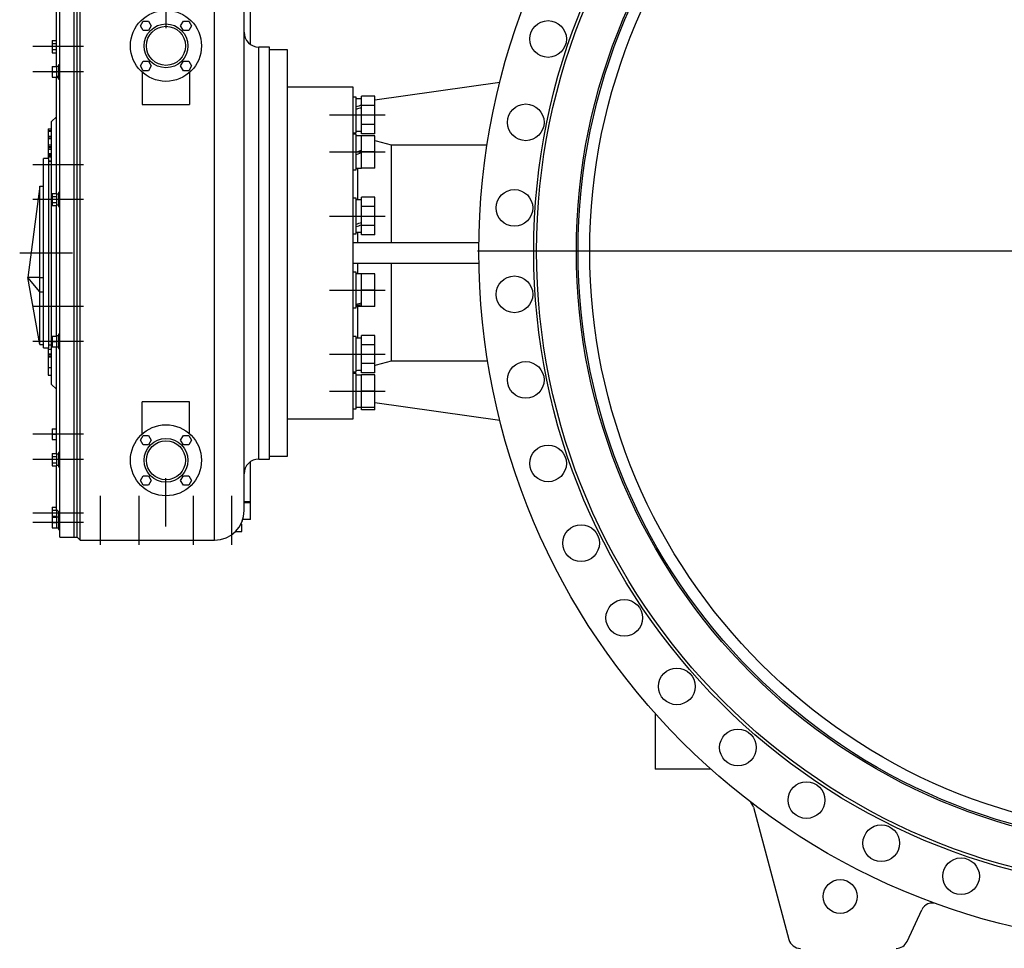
# Model space of a CAD drawing. Extents: x 2274 to 8685, y 2007 to 6523.
# Tile 8 of 12: x 2409 to 4071, y 4168 to 5736. Entities that reach past the tile are written whole.
import ezdxf

# ---------------------------------------------------------------- set-up
doc = ezdxf.new("R2010")
doc.units = 0
doc.header["$LTSCALE"] = 20
doc.linetypes.add('CENTERX2', pattern=[20.32, 12.7, -2.54, 2.54, -2.54])
doc.layers.get('0').update_dxf_attribs({"linetype": 'CONTINUOUS'})
doc.layers.add('0_18', color=7, linetype='CONTINUOUS')

# ---------------------------------------------------------------- blocks, each defined once
blk = doc.blocks.new('SW_CENTERMARKSYMBOL_0')
at = {"layer": '0_18', "color": 0}
blk.add_line((-5, 0), (-1175, 0), dxfattribs=at)

msp = doc.modelspace()

# ---------------------------------------------------------------- linework, layer by layer
at = {"color": 7, "linetype": 'CONTINUOUS'}
for p, q in [((2476.7, 4862.1), (2476.7, 5822.1)), ((2500.7, 4862.1), (2500.7, 5822.1)), ((2505.7, 4862.1), (2505.7, 5822.1)), ((2510.7, 4857.1), (2510.7, 5827.1)), ((2470.7, 5657), (2470.7, 5771.1)), ((2787.7, 4907.1), (2787.7, 5777.1)), ((2798.2, 5694.7), (2798.2, 5762.1)), ((2612.6, 5726), (2617.2, 5734)), ((2617.2, 5718), (2612.6, 5726)), ((2617.2, 5734), (2626.4, 5734)), ((2626.4, 5734), (2631, 5726)), ((2631, 5726), (2626.4, 5718)), ((2680.4, 5726), (2685.1, 5734)), ((2685.1, 5718), (2680.4, 5726)), ((2685.1, 5734), (2694.3, 5734)), ((2694.3, 5734), (2698.9, 5726)), ((2698.9, 5726), (2694.3, 5718)), ((2626.4, 5718), (2617.2, 5718)), ((2694.3, 5718), (2685.1, 5718)), ((2463.6, 5701.3), (2470.7, 5701.3)), ((2463.6, 5701.3), (2463.6, 5696.1)), ((2463.6, 5696.1), (2463.6, 5685.7)), ((2463.6, 5696.1), (2470.7, 5696.1)), ((2830.7, 5690.1), (2812.7, 5690.1)), ((2830.7, 4994.1), (2830.7, 5690.1)), ((2463.6, 5685.7), (2470.7, 5685.7)), ((2463.6, 5685.7), (2463.6, 5680.5)), ((2463.6, 5680.5), (2470.7, 5680.5)), ((2860.7, 5685.1), (2830.7, 5685.1)), ((2860.7, 4999.1), (2860.7, 5685.1)), ((2463.6, 5657), (2471.1, 5657)), ((2463.6, 5657), (2463.6, 5648)), ((2474.2, 5657.2), (2471.1, 5657.2)), ((2471.1, 5657.2), (2471.1, 5657)), ((2471.1, 5657), (2471.1, 5654.2)), ((2471.1, 5654.2), (2471.1, 5650.9)), ((2476.7, 5660), (2474.2, 5660)), ((2474.2, 5660), (2474.2, 5654)), ((2474.2, 5654), (2474.2, 5636)), ((2612.6, 5658.1), (2617.2, 5666.1)), ((2617.2, 5650.1), (2612.6, 5658.1)), ((2617.2, 5666.1), (2626.4, 5666.1)), ((2626.4, 5666.1), (2631, 5658.1)), ((2631, 5658.1), (2626.4, 5650.1)), ((2680.4, 5658.1), (2685.1, 5666.1)), ((2685.1, 5650.1), (2680.4, 5658.1)), ((2685.1, 5666.1), (2694.3, 5666.1)), ((2694.3, 5666.1), (2698.9, 5658.1)), ((2698.9, 5658.1), (2694.3, 5650.1)), ((2463.6, 5648), (2471.1, 5648)), ((2463.6, 5648), (2463.6, 5639)), ((2463.6, 5639), (2471.1, 5639)), ((2470.7, 5443), (2470.7, 5639)), ((2471.1, 5650.9), (2471.1, 5648)), ((2471.1, 5648), (2471.1, 5645.2)), ((2471.1, 5645.2), (2471.1, 5641.9)), ((2471.1, 5641.9), (2471.1, 5639)), ((2471.1, 5639), (2471.1, 5638.8)), ((2471.1, 5638.8), (2474.2, 5638.8)), ((2615.7, 5647.4), (2615.7, 5593.1)), ((2626.4, 5650.1), (2617.2, 5650.1)), ((2694.3, 5650.1), (2685.1, 5650.1)), ((2695.7, 5647.4), (2695.7, 5593.1)), ((2474.2, 5636), (2476.7, 5636)), ((2971.7, 5622.1), (2860.7, 5622.1)), ((2971.7, 5062.1), (2971.7, 5622.1)), ((3008.2, 5601.2), (3219.5, 5630.9)), ((2976.7, 5605.4), (2971.7, 5605.4)), ((2976.7, 5549.4), (2976.7, 5605.4)), ((3008.2, 5607.1), (2985.7, 5607.1)), ((2985.7, 5591.2), (2985.7, 5607.1)), ((3008.2, 5591.2), (3008.2, 5607.1)), ((2615.7, 5593.1), (2695.7, 5593.1)), ((2985.7, 5602.6), (2976.7, 5602.6)), ((3008.2, 5591.2), (2985.7, 5591.2)), ((2985.7, 5559.5), (2985.7, 5591.2)), ((3008.2, 5559.5), (3008.2, 5591.2)), ((2470.7, 5572.1), (2462.7, 5564.1)), ((2462.7, 5120.1), (2462.7, 5564.1)), ((3008.2, 5559.5), (2985.7, 5559.5)), ((2985.7, 5543.6), (2985.7, 5559.5)), ((3008.2, 5543.6), (3008.2, 5559.5)), ((2456.7, 5551.8), (2462.7, 5551.8)), ((2456.7, 5551.8), (2456.7, 5548.9)), ((2456.7, 5548.9), (2462.7, 5548.9)), ((2456.7, 5548.9), (2456.7, 5548)), ((2456.7, 5548), (2462.7, 5548)), ((2456.7, 5548), (2456.7, 5539.6)), ((2456.7, 5539.6), (2462.7, 5539.6)), ((2456.7, 5539.6), (2456.7, 5536.6)), ((2456.7, 5536.6), (2462.7, 5536.6)), ((2456.7, 5536.6), (2456.7, 5535.8)), ((2971.7, 5545.4), (2976.7, 5545.4)), ((2976.7, 5542.9), (2971.7, 5542.9)), ((2976.7, 5545.4), (2976.7, 5549.4)), ((2976.7, 5548.1), (2985.7, 5548.1)), ((2976.7, 5482.9), (2976.7, 5542.9)), ((2978.1, 5540.1), (2976.7, 5540.9)), ((2985.7, 5540.1), (2976.7, 5540.1)), ((3008.2, 5543.6), (2985.7, 5543.6)), ((3008.2, 5540.4), (2985.7, 5540.4)), ((2985.7, 5512.9), (2985.7, 5540.4)), ((3008.2, 5512.9), (3008.2, 5540.4)), ((2456.7, 5535.8), (2462.7, 5535.8)), ((2456.7, 5535.8), (2456.7, 5524.9)), ((2456.7, 5524.9), (2462.7, 5524.9)), ((2456.7, 5524.9), (2456.7, 5522)), ((2456.7, 5522), (2462.7, 5522)), ((2456.7, 5522), (2456.7, 5520.9)), ((2456.7, 5520.9), (2462.7, 5520.9)), ((3036.7, 5359.6), (3036.7, 5524.2)), ((3198, 5524.2), (3036.7, 5524.2)), ((2456.7, 5517.9), (2462.7, 5517.9)), ((2456.7, 5517.8), (2462.7, 5517.8)), ((2456.7, 5510.3), (2462.7, 5510.3)), ((2456.7, 5509.3), (2462.7, 5509.3)), ((2456.7, 5509.2), (2456.7, 5506.9)), ((2456.7, 5506.9), (2462.7, 5506.9)), ((2456.7, 5506.9), (2456.7, 5504.4)), ((2456.7, 5504.4), (2456.7, 5502.1)), ((2456.7, 5504.4), (2462.7, 5504.4)), ((3008.2, 5512.9), (2985.7, 5512.9)), ((2985.7, 5485.4), (2985.7, 5512.9)), ((3008.2, 5485.4), (3008.2, 5512.9)), ((2457.7, 5502.1), (2448.7, 5502.1)), ((2448.7, 5300.7), (2448.7, 5502.1)), ((2457.7, 5455.2), (2457.7, 5502.1)), ((2457.7, 5497.5), (2462.7, 5497.5)), ((2462.7, 5497.1), (2457.7, 5497.1)), ((2971.7, 5482.9), (2976.7, 5482.9)), ((2976.7, 5485.6), (2985.7, 5485.6)), ((3008.2, 5485.4), (2985.7, 5485.4)), ((2442.7, 5455.2), (2422.7, 5300.7)), ((2442.7, 5300.7), (2442.7, 5455.2)), ((2442.7, 5455.2), (2448.7, 5455.2)), ((2457.7, 5182.1), (2457.7, 5455.2)), ((2463.6, 5443), (2471.1, 5443)), ((2463.6, 5443), (2463.6, 5437.8)), ((2463.6, 5437.8), (2471.1, 5437.8)), ((2463.6, 5437.8), (2463.6, 5427.4)), ((2471.1, 5443), (2471.1, 5441.4)), ((2474.2, 5441.8), (2471.1, 5441.8)), ((2471.1, 5441.4), (2471.1, 5439.4)), ((2471.1, 5439.4), (2471.1, 5437.8)), ((2471.1, 5437.8), (2471.1, 5434.5)), ((2476.7, 5444.6), (2474.2, 5444.6)), ((2474.2, 5444.6), (2474.2, 5432.6)), ((2463.6, 5427.4), (2463.6, 5422.2)), ((2463.6, 5427.4), (2471.1, 5427.4)), ((2463.6, 5422.2), (2471.1, 5422.2)), ((2470.7, 5201.9), (2470.7, 5422.2)), ((2471.1, 5434.5), (2471.1, 5430.7)), ((2471.1, 5430.7), (2471.1, 5427.4)), ((2471.1, 5427.4), (2471.1, 5425.8)), ((2471.1, 5425.8), (2471.1, 5423.9)), ((2471.1, 5423.9), (2471.1, 5422.2)), ((2474.2, 5432.6), (2474.2, 5420.6)), ((2474.2, 5420.6), (2476.7, 5420.6)), ((2976.7, 5434.6), (2971.7, 5434.6)), ((2976.7, 5374.6), (2976.7, 5434.6)), ((2985.7, 5431.8), (2976.7, 5431.8)), ((3008.2, 5436.3), (2985.7, 5436.3)), ((2985.7, 5420.5), (2985.7, 5436.3)), ((3008.2, 5420.5), (2985.7, 5420.5)), ((2985.7, 5388.7), (2985.7, 5420.5)), ((3008.2, 5420.5), (3008.2, 5436.3)), ((3008.2, 5388.7), (3008.2, 5420.5)), ((3008.2, 5388.7), (2985.7, 5388.7)), ((2985.7, 5372.8), (2985.7, 5388.7)), ((3008.2, 5372.8), (3008.2, 5388.7)), ((2971.7, 5374.6), (2976.7, 5374.6)), ((2976.7, 5377.3), (2985.7, 5377.3)), ((3008.2, 5372.8), (2985.7, 5372.8)), ((3184.3, 5359.6), (2971.7, 5359.6)), ((3184.4, 5324.6), (2971.7, 5324.6)), ((3036.7, 5159.9), (3036.7, 5324.6)), ((2976.7, 5309.6), (2971.7, 5309.6)), ((2976.7, 5249.6), (2976.7, 5309.6)), ((2985.7, 5306.8), (2976.7, 5306.8)), ((3008.2, 5307.1), (2985.7, 5307.1)), ((2985.7, 5279.6), (2985.7, 5307.1)), ((3008.2, 5279.6), (3008.2, 5307.1)), ((2442.7, 5300.7), (2422.7, 5300.7)), ((2442.7, 5276.8), (2422.7, 5300.7)), ((2442.7, 5187.5), (2422.7, 5300.7)), ((2442.7, 5300.7), (2448.7, 5300.7)), ((2442.7, 5276.8), (2442.7, 5300.7)), ((2448.7, 5187.5), (2448.7, 5300.7)), ((2442.7, 5276.8), (2448.7, 5276.8)), ((2442.7, 5187.5), (2442.7, 5276.8)), ((3008.2, 5279.6), (2985.7, 5279.6)), ((2985.7, 5252.1), (2985.7, 5279.6)), ((3008.2, 5252.1), (3008.2, 5279.6)), ((2971.7, 5249.6), (2976.7, 5249.6)), ((2976.7, 5252.3), (2985.7, 5252.3)), ((3008.2, 5252.1), (2985.7, 5252.1)), ((2476.7, 5204.9), (2474.2, 5204.9)), ((2474.2, 5204.9), (2474.2, 5186.9)), ((2442.7, 5187.5), (2448.7, 5187.5)), ((2448.7, 5182.1), (2448.7, 5187.5)), ((2463.6, 5201.9), (2463.6, 5192.9)), ((2463.6, 5201.9), (2471.1, 5201.9)), ((2463.6, 5192.9), (2471.1, 5192.9)), ((2463.6, 5192.9), (2463.6, 5183.9)), ((2474.2, 5202.1), (2471.1, 5202.1)), ((2471.1, 5202.1), (2471.1, 5201.9)), ((2471.1, 5201.9), (2471.1, 5199.1)), ((2471.1, 5199.1), (2471.1, 5195.8)), ((2471.1, 5195.8), (2471.1, 5192.9)), ((2471.1, 5192.9), (2471.1, 5190.1)), ((2471.1, 5190.1), (2471.1, 5186.8)), ((2976.7, 5201.3), (2971.7, 5201.3)), ((2976.7, 5141.3), (2976.7, 5201.3)), ((2985.7, 5198.6), (2976.7, 5198.6)), ((3008.2, 5203.1), (2985.7, 5203.1)), ((2985.7, 5187.2), (2985.7, 5203.1)), ((3008.2, 5187.2), (3008.2, 5203.1)), ((2448.7, 5182.1), (2457.7, 5182.1)), ((2456.7, 5182.1), (2456.7, 5179.8)), ((2456.7, 5179.8), (2462.7, 5179.8)), ((2456.7, 5179.8), (2456.7, 5171.8)), ((2456.7, 5171.8), (2462.7, 5171.8)), ((2456.7, 5171.8), (2456.7, 5170.8)), ((2457.7, 5187.1), (2462.7, 5187.1)), ((2463.6, 5183.9), (2471.1, 5183.9)), ((2470.7, 5003.6), (2470.7, 5183.9)), ((2471.1, 5186.8), (2471.1, 5183.9)), ((2471.1, 5183.9), (2471.1, 5183.7)), ((2471.1, 5183.7), (2474.2, 5183.7)), ((2474.2, 5186.9), (2474.2, 5180.9)), ((2474.2, 5180.9), (2476.7, 5180.9)), ((3008.2, 5187.2), (2985.7, 5187.2)), ((2985.7, 5155.4), (2985.7, 5187.2)), ((3008.2, 5155.4), (3008.2, 5187.2)), ((2456.7, 5170.8), (2462.7, 5170.8)), ((2456.7, 5170.8), (2456.7, 5167.3)), ((2462.7, 5167.2), (2456.7, 5167.2)), ((2456.7, 5166.9), (2462.7, 5166.9)), ((3008.2, 5155.4), (2985.7, 5155.4)), ((2985.7, 5139.6), (2985.7, 5155.4)), ((3008.2, 5139.6), (3008.2, 5155.4)), ((3036.7, 5159.9), (3199, 5159.9)), ((2456.7, 5148.7), (2462.7, 5148.7)), ((2971.7, 5141.3), (2976.7, 5141.3)), ((2976.7, 5138.8), (2971.7, 5138.8)), ((2976.7, 5143.3), (2978.3, 5144.1)), ((2976.7, 5078.8), (2976.7, 5138.8)), ((3008.2, 5139.6), (2985.7, 5139.6)), ((2456.7, 5135.8), (2462.7, 5135.8)), ((2985.7, 5136.1), (2976.7, 5136.1)), ((3008.2, 5136.3), (2985.7, 5136.3)), ((2985.7, 5108.8), (2985.7, 5136.3)), ((3008.2, 5108.8), (3008.2, 5136.3)), ((2462.7, 5120.1), (2470.7, 5112.1)), ((3008.2, 5108.8), (2985.7, 5108.8)), ((2985.7, 5081.3), (2985.7, 5108.8)), ((3008.2, 5081.3), (3008.2, 5108.8)), ((2695.7, 5091.1), (2615.7, 5091.1)), ((2615.7, 5036.8), (2615.7, 5091.1)), ((2695.7, 5036.8), (2695.7, 5091.1)), ((3008.2, 5089.5), (3219.5, 5059.8)), ((2971.7, 5078.8), (2976.7, 5078.8)), ((2976.7, 5081.6), (2985.7, 5081.6)), ((3008.2, 5081.3), (2985.7, 5081.3)), ((2985.7, 5077.1), (2985.7, 5081.3)), ((3008.2, 5077.1), (2985.7, 5077.1)), ((3008.2, 5077.1), (3008.2, 5081.3)), ((2860.7, 5062.1), (2971.7, 5062.1)), ((2463.6, 5045.2), (2470.7, 5045.2)), ((2463.6, 5045.2), (2463.6, 5036.2)), ((2463.6, 5036.2), (2463.6, 5027.2)), ((2463.6, 5036.2), (2470.7, 5036.2)), ((2463.6, 5027.2), (2470.7, 5027.2)), ((2612.6, 5026), (2617.2, 5034)), ((2617.2, 5018), (2612.6, 5026)), ((2617.2, 5034), (2626.4, 5034)), ((2626.4, 5034), (2631, 5026)), ((2631, 5026), (2626.4, 5018)), ((2680.4, 5026), (2685.1, 5034)), ((2685.1, 5018), (2680.4, 5026)), ((2685.1, 5034), (2694.3, 5034)), ((2694.3, 5034), (2698.9, 5026)), ((2698.9, 5026), (2694.3, 5018)), ((2476.7, 5005.2), (2474.2, 5005.2)), ((2474.2, 5005.2), (2474.2, 4982.8)), ((2626.4, 5018), (2617.2, 5018)), ((2694.3, 5018), (2685.1, 5018)), ((2463.6, 5003.6), (2471.1, 5003.6)), ((2463.6, 5003.6), (2463.6, 4998.4)), ((2463.6, 4998.4), (2463.6, 4988)), ((2463.6, 4998.4), (2471.1, 4998.4)), ((2463.6, 4988), (2471.1, 4988)), ((2463.6, 4988), (2463.6, 4982.8)), ((2471.1, 5003.6), (2471.1, 5002)), ((2474.2, 5002.4), (2471.1, 5002.4)), ((2471.1, 5002), (2471.1, 5000.1)), ((2471.1, 5000.1), (2471.1, 4998.4)), ((2471.1, 4998.4), (2471.1, 4995.1)), ((2471.1, 4995.1), (2471.1, 4991.2)), ((2471.1, 4991.3), (2471.1, 4988)), ((2471.1, 4988), (2471.1, 4986.4)), ((2798.2, 4922.1), (2798.2, 4989.5)), ((2812.7, 4994.1), (2830.7, 4994.1)), ((2830.7, 4999.1), (2860.7, 4999.1)), ((2463.6, 4982.8), (2471.1, 4982.8)), ((2470.7, 4909.1), (2470.7, 4982.8)), ((2471.1, 4986.4), (2471.1, 4984.5)), ((2471.1, 4984.5), (2471.1, 4982.8)), ((2471.1, 4984), (2474.2, 4984)), ((2474.2, 4982.8), (2474.2, 4981.2)), ((2474.2, 4981.2), (2476.7, 4981.2)), ((2612.6, 4958.1), (2617.2, 4966.1)), ((2617.2, 4950.1), (2612.6, 4958.1)), ((2617.2, 4966.1), (2626.4, 4966.1)), ((2626.4, 4966.1), (2631, 4958.1)), ((2631, 4958.1), (2626.4, 4950.1)), ((2680.4, 4958.1), (2685.1, 4966.1)), ((2685.1, 4950.1), (2680.4, 4958.1)), ((2685.1, 4966.1), (2694.3, 4966.1)), ((2694.3, 4966.1), (2698.9, 4958.1)), ((2698.9, 4958.1), (2694.3, 4950.1)), ((2626.4, 4950.1), (2617.2, 4950.1)), ((2694.3, 4950.1), (2685.1, 4950.1)), ((2798.2, 4922.1), (2787.7, 4922.1)), ((2798.2, 4920.1), (2798.2, 4922.1)), ((2463.6, 4913.1), (2470.7, 4913.1)), ((2463.6, 4913.1), (2463.6, 4907.9)), ((2463.6, 4907.9), (2463.6, 4897.5)), ((2463.6, 4907.9), (2471.1, 4907.9)), ((2470.7, 4909.1), (2476.7, 4903.1)), ((2471.1, 4908.7), (2471.1, 4907.9)), ((2471.1, 4907.9), (2471.1, 4904.6)), ((2474.2, 4905.6), (2474.2, 4899)), ((2798.2, 4920.1), (2787.7, 4920.1)), ((2798.2, 4892.1), (2798.2, 4920.1)), ((2463.6, 4897.5), (2471.1, 4897.5)), ((2463.6, 4897.5), (2463.6, 4896)), ((2463.6, 4896), (2471.1, 4896)), ((2463.6, 4896), (2463.6, 4887)), ((2471.1, 4904.6), (2471.1, 4900.8)), ((2471.1, 4900.8), (2471.1, 4897.5)), ((2471.1, 4897.5), (2471.1, 4896.2)), ((2474.2, 4896.2), (2471.1, 4896.2)), ((2471.1, 4896.2), (2471.1, 4896)), ((2471.1, 4896), (2471.1, 4893.2)), ((2471.1, 4893.2), (2471.1, 4889.9)), ((2471.1, 4889.9), (2471.1, 4887)), ((2476.7, 4899), (2474.2, 4899)), ((2474.2, 4899), (2474.2, 4875)), ((2784.4, 4889.1), (2785.1, 4889.1)), ((2785.1, 4889.1), (2785.1, 4891.1)), ((2798.2, 4892.1), (2785.4, 4892.1)), ((2463.6, 4887), (2463.6, 4878)), ((2463.6, 4887), (2471.1, 4887)), ((2463.6, 4878), (2471.1, 4878)), ((2471.1, 4887), (2471.1, 4884.2)), ((2471.1, 4884.2), (2471.1, 4880.9)), ((2471.1, 4880.9), (2471.1, 4878)), ((2471.1, 4878), (2471.1, 4877.8)), ((2471.1, 4877.8), (2474.2, 4877.8)), ((2474.2, 4875), (2476.7, 4875)), ((2772.9, 4871.6), (2773.2, 4871.6)), ((2773.2, 4871.6), (2773.2, 4871.9)), ((2773.2, 4871.6), (2783.8, 4871.6)), ((2782.1, 4884.1), (2783.8, 4884.1)), ((2783.8, 4871.6), (2783.8, 4884.1)), ((2476.7, 4862.1), (2500.7, 4862.1)), ((2500.7, 4862.1), (2505.7, 4862.1)), ((2505.7, 4862.1), (2510.7, 4857.1)), ((2510.7, 4857.1), (2737.7, 4857.1)), ((3481.7, 4564.9), (3481.7, 4470.3)), ((3576.3, 4470.3), (3481.7, 4470.3)), ((3647.9, 4406.2), (3707.8, 4182.7)), ((3907.1, 4179.4), (3932, 4232.7))]:
    msp.add_line(p, q, dxfattribs=at)
at = {"color": 8, "linetype": 'CONTINUOUS'}
for p, q in [((2737.7, 4857.1), (2737.7, 5827.1)), ((2812.7, 4994.1), (2812.7, 5690.1)), ((2979.1, 5485.6), (2979.1, 5431.8)), ((2979.1, 5377.3), (2979.1, 5359.6)), ((2979.1, 5324.6), (2979.1, 5306.8)), ((2979.1, 5252.3), (2979.1, 5198.6))]:
    msp.add_line(p, q, dxfattribs=at)
at = {"color": 7, "linetype": 'CONTINUOUS', "flags": 128}
for points in [[(3036.7, 5524.2), (3011.5, 5531), (3008.2, 5531.9)], [(2976.7, 5512.9), (2979.7, 5513.9), (2982.7, 5515), (2985.7, 5516.1)], [(2985.7, 5511.3), (2982.7, 5510.2), (2979.7, 5509.2), (2976.7, 5508.1)], [(3008.2, 5152.3), (3011.5, 5153.1), (3036.7, 5159.9)]]:
    msp.add_lwpolyline(points, dxfattribs=at)
at = {"color": 7, "linetype": 'CONTINUOUS'}
for centre, radius in [((4356.7, 5345.3), 1172.5), ((4356.7, 5345.3), 1080), ((4356.7, 5345.3), 1075), ((4356.7, 5345.3), 1008), ((4356.7, 5345.3), 1005), ((4356.7, 5345.3), 985.3), ((2655.7, 5692.1), 60), ((2655.7, 5692.1), 37), ((2655.7, 5692.1), 33), ((3300.9, 5703.7), 31), ((3263.2, 5562.9), 31), ((3244.1, 5418.3), 31), ((3244.1, 5272.4), 31), ((3263.2, 5127.8), 31), ((2655.7, 4992.1), 60), ((2655.7, 4992.1), 37), ((2655.7, 4992.1), 33), ((3300.9, 4986.9), 31), ((3356.7, 4852.2), 31), ((3429.6, 4725.9), 31), ((3518.4, 4610.2), 31), ((3621.6, 4507), 31), ((3737.3, 4418.2), 31), ((3863.6, 4345.3), 31), ((3998.3, 4289.5), 31), ((3794.2, 4255.3), 28.5)]:
    msp.add_circle(centre, radius, dxfattribs=at)
for centre, radius, start, end in [((2812.7, 5715.1), 25, 180, 270), ((2812.7, 4969.1), 25, 90, 180), ((2737.7, 4907.1), 50, 270, 0), ((3628.6, 4401), 20, 15, 52.365), ((3950.1, 4224.3), 20, 70.0641, 155), ((3727.1, 4187.8), 20, 195, 270), ((3889, 4187.8), 20, 270, 335)]:
    msp.add_arc(centre, radius, start, end, dxfattribs=at)
for centre, major_axis, ratio, start_param, end_param in [((2469.7, 5648), (25.2, 5.1), 0.30407, 4.707942, 4.831529), ((2474.2, 5648), (25.2, 5.1), 0.30407, 4.528311, 4.651263), ((2976.7, 5575.4), (74.8, 24.3), 0.165076, 1.396701, 1.517203), ((2989.9, 5575.4), (74.8, 24.3), 0.165076, 1.572757, 1.693856), ((2469.7, 5432.6), (25.3, 0), 0.36397, 4.769068, 4.892655), ((2474.2, 5432.6), (25.3, 0), 0.36397, 4.622623, 4.712389), ((2976.7, 5404.6), (74.8, 24.3), 0.165076, 4.658796, 4.779297), ((2989.9, 5404.6), (74.8, 24.3), 0.165076, 4.482143, 4.603242), ((2976.7, 5279.6), (74.7, 15), 0.30407, 4.651263, 4.771765), ((2989.9, 5279.6), (74.7, 15), 0.30407, 4.47461, 4.595709), ((2976.7, 5171.3), (74.9, 0), 0.36397, 4.712389, 4.832891), ((2989.9, 5171.3), (74.9, 0), 0.36397, 4.624408, 4.656835)]:
    msp.add_ellipse(centre, major_axis=major_axis, ratio=ratio, start_param=start_param, end_param=end_param, dxfattribs=at)
for points, knots in [([(2974.4, 5542.9), (2973.9, 5543.3), (2973.2, 5544), (2972.8, 5545), (2972.7, 5545.4)], [0, 0, 0, 0, 0.580369, 1, 1, 1, 1]), ([(2456.7, 5520.7), (2456.7, 5520.7), (2456.7, 5519.9), (2456.7, 5518.7), (2456.7, 5518.2), (2456.7, 5517.9)], [0, 0, 0, 0, 0.014419, 0.507053, 1, 1, 1, 1]), ([(2456.7, 5517.6), (2456.7, 5517.4), (2456.7, 5516.1), (2456.7, 5514), (2456.7, 5511.7), (2456.7, 5510.7), (2456.7, 5510.3)], [0, 0, 0, 0, 0.057346, 0.371566, 0.685689, 1, 1, 1, 1]), ([(2456.7, 5510.3), (2456.7, 5509.9), (2456.7, 5509.3), (2456.7, 5509.4), (2456.7, 5509.4)], [0, 0, 0, 0, 0.613482, 1, 1, 1, 1]), ([(2456.7, 5166.9), (2456.7, 5166.6), (2456.7, 5166.1), (2456.7, 5164.4), (2456.7, 5162.1), (2456.7, 5159.2), (2456.7, 5155.9), (2456.7, 5152.3), (2456.7, 5149.9), (2456.7, 5148.7)], [0, 0, 0, 0, 0.140067, 0.28007, 0.420048, 0.560103, 0.706738, 0.85332, 1, 1, 1, 1]), ([(2456.7, 5148.7), (2456.7, 5147.6), (2456.7, 5145.3), (2456.7, 5142.3), (2456.7, 5139.7), (2456.7, 5137.6), (2456.7, 5136.3), (2456.7, 5135.7), (2456.7, 5135.9), (2456.7, 5135.9)], [0, 0, 0, 0, 0.15917, 0.318302, 0.477472, 0.636583, 0.803266, 0.96992, 1, 1, 1, 1]), ([(2972.7, 5138.8), (2973.1, 5139.7), (2973.5, 5140.6), (2974.2, 5141.3), (2974.2, 5141.3)], [0, 0, 0, 0, 0.945215, 1, 1, 1, 1])]:
    msp.add_open_spline(points, degree=3, knots=knots, dxfattribs=at)
at = {"layer": '0_18', "linetype": 'CENTERX2'}
for p, q in [((2655.7, 6281.1), (2655.7, 5722.1)), ((2474.2, 5690.9), (2431.1, 5690.9)), ((2516.7, 5690.9), (2474.2, 5690.9)), ((2474.2, 5648), (2431.1, 5648)), ((2516.7, 5648), (2474.2, 5648)), ((2931.7, 5575.4), (2976.7, 5575.4)), ((2976.7, 5575.4), (3025.7, 5575.4)), ((2931.7, 5512.9), (2976.7, 5512.9)), ((2976.7, 5512.9), (3025.7, 5512.9)), ((2474.2, 5491.2), (2431.1, 5491.2)), ((2516.7, 5491.2), (2474.2, 5491.2)), ((2474.2, 5432.6), (2431.1, 5432.6)), ((2516.7, 5432.6), (2474.2, 5432.6)), ((2931.7, 5404.6), (2976.7, 5404.6)), ((2976.7, 5404.6), (3025.7, 5404.6)), ((2497.7, 5342.1), (2408.7, 5342.1)), ((2931.7, 5279.6), (2976.7, 5279.6)), ((2976.7, 5279.6), (3025.7, 5279.6)), ((2474.2, 5251.6), (2431.1, 5251.6)), ((2516.7, 5251.6), (2474.2, 5251.6)), ((2474.2, 5192.9), (2431.1, 5192.9)), ((2516.7, 5192.9), (2474.2, 5192.9)), ((2931.7, 5171.3), (2976.7, 5171.3)), ((2976.7, 5171.3), (3025.7, 5171.3)), ((2931.7, 5108.8), (2976.7, 5108.8)), ((2976.7, 5108.8), (3025.7, 5108.8)), ((2474.2, 5036.2), (2431.1, 5036.2)), ((2516.7, 5036.2), (2474.2, 5036.2)), ((2474.2, 4993.2), (2431.1, 4993.2)), ((2516.7, 4993.2), (2474.2, 4993.2)), ((2655.7, 4880.1), (2655.7, 4962.1)), ((2544.9, 4932.1), (2544.9, 4849.1)), ((2609.8, 4932.1), (2609.8, 4849.1)), ((2701.7, 4932.1), (2701.7, 4849.1)), ((2766.6, 4932.1), (2766.6, 4849.1)), ((2474.2, 4902.7), (2431.1, 4902.7)), ((2516.7, 4902.7), (2474.2, 4902.7)), ((2474.2, 4887), (2431.1, 4887)), ((2516.7, 4887), (2474.2, 4887))]:
    msp.add_line(p, q, dxfattribs=at)

# ---------------------------------------------------------------- block references
at = {"layer": '0_18'}
msp.add_blockref('SW_CENTERMARKSYMBOL_0', (4356.7, 5345.3), dxfattribs=at)

doc.saveas('drawing.dxf')
